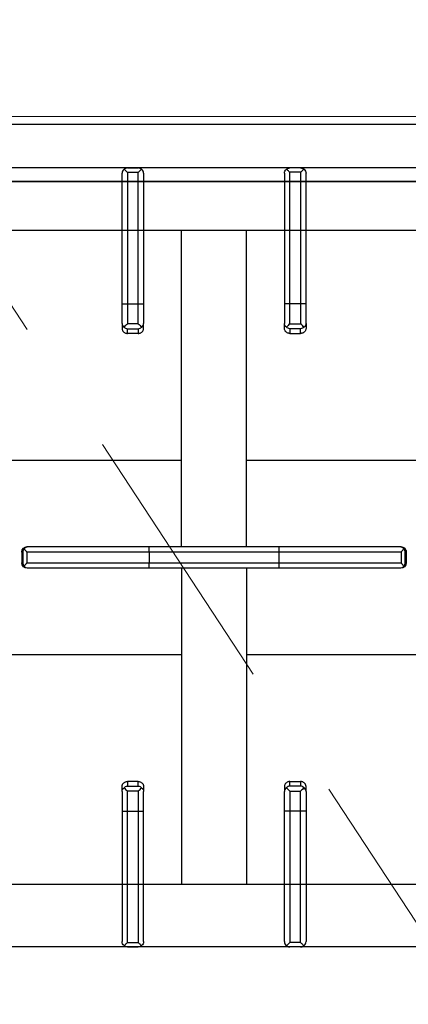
# Model space of a CAD drawing. Header units: millimetres. Extents: x -740 to 33545, y 5178 to 22494.
# Tile 86 of 250: x 9218 to 9236, y 10454 to 10499. Entities that reach past the tile are written whole.
import ezdxf

# ---------------------------------------------------------------- set-up
doc = ezdxf.new("R2010")
doc.units = ezdxf.units.MM
doc.header["$MEASUREMENT"] = 0
doc.linetypes.add('DASHED', pattern=[19.05, 12.7, -6.35])
doc.layers.get('Defpoints').update_dxf_attribs({"color": 252})
for name, color, linetype, lineweight in [('_IS_EKO_KS_podposadzkowa', 86, 'Continuous', 35), ('A_wyposaĹĽenie', 252, 'Continuous', 9), ('mebelki', 252, 'Continuous', 9), ('wymiarowanie', 252, 'Continuous', 9)]:
    doc.layers.add(name, color=color, linetype=linetype, lineweight=lineweight)
doc.layers.add('PQ_200_2D', color=252, linetype='Continuous')
doc.layers.add('PQ_204_2D', color=252, linetype='Continuous')
doc.styles.add('styl2', font='simplex.shx')
doc.dimstyles.new('Skala 1-50', dxfattribs={"dimtxt": 12, "dimasz": 5, "dimexe": 1, "dimexo": 1, "dimgap": 1.5, "dimtad": 1, "dimdec": 1, "dimrnd": 0.5, "dimtxsty": 'styl2', "dimblk": 'ARCHTICK', "dimcen": 5, "dimadec": 0, "dimazin": 0, "dimtfac": 1, "dimtdec": 1, "dimtmove": 1, "dimatfit": 3, "dimldrblk": 'ARCHTICK', "dimfxl": 0, "dimlwd": -1, "dimlwe": -1, "dimarcsym": 0})

# ---------------------------------------------------------------- blocks, each defined once
blk = doc.blocks.new('dfghbnj')
at = {"layer": 'PQ_200_2D', "color": 8}
blk.add_line((5168.38, -17660.72), (5168.38, -17005.72), dxfattribs=at)
at = {"layer": 'PQ_204_2D', "color": 8}
for p, q in [((5188.38, -17657.22), (5188.38, -17091.22)), ((5548.38, -17657.22), (5548.38, -17091.22)), ((5363.38, -17287.95), (5363.38, -17288.37)), ((5363.38, -17288.37), (5363.38, -17344.26)), ((5365.88, -17285.45), (5370.88, -17285.45)), ((5365.88, -17285.9), (5365.88, -17285.45)), ((5365.88, -17285.9), (5370.88, -17285.9)), ((5365.88, -17287.81), (5370.88, -17287.81)), ((5365.88, -17344.2), (5365.88, -17287.81)), ((5370.88, -17285.45), (5370.88, -17285.9)), ((5370.88, -17287.81), (5370.88, -17344.2)), ((5373.38, -17288.37), (5373.38, -17287.95)), ((5373.38, -17344.26), (5373.38, -17288.37)), ((5188.38, -17334.21), (5188.38, -17339.21)), ((5188.38, -17334.21), (5188.38, -17339.21)), ((5190.37, -17334.21), (5190.37, -17339.21)), ((5190.37, -17334.21), (5251.19, -17334.21)), ((5251.14, -17331.71), (5190.85, -17331.71)), ((5260.28, -17331.71), (5251.14, -17331.71)), ((5251.19, -17334.21), (5251.19, -17339.21)), ((5251.19, -17334.21), (5260.39, -17334.21)), ((5260.28, -17331.71), (5262.42, -17331.71)), ((5260.39, -17339.21), (5260.39, -17334.21)), ((5264.85, -17334.21), (5262.75, -17334.21)), ((5262.75, -17334.21), (5262.75, -17339.21)), ((5264.85, -17339.21), (5264.85, -17334.21)), ((5471.9, -17339.21), (5471.9, -17334.21)), ((5471.9, -17334.21), (5474.01, -17334.21)), ((5474.01, -17334.21), (5474.01, -17339.21)), ((5476.47, -17331.71), (5474.34, -17331.71)), ((5485.56, -17334.21), (5476.36, -17334.21)), ((5476.36, -17339.21), (5476.36, -17334.21)), ((5476.47, -17331.71), (5485.62, -17331.71)), ((5485.56, -17334.21), (5485.56, -17339.21)), ((5546.38, -17334.21), (5485.56, -17334.21)), ((5485.62, -17331.71), (5545.9, -17331.71)), ((5546.38, -17334.21), (5546.38, -17339.21)), ((5548.38, -17334.21), (5548.38, -17339.21)), ((5548.38, -17334.21), (5548.38, -17339.21)), ((5251.19, -17339.21), (5190.37, -17339.21)), ((5260.39, -17339.21), (5251.19, -17339.21)), ((5262.75, -17339.21), (5264.85, -17339.21)), ((5474.01, -17339.21), (5471.9, -17339.21)), ((5476.36, -17339.21), (5485.56, -17339.21)), ((5485.56, -17339.21), (5546.38, -17339.21)), ((5190.85, -17341.71), (5251.14, -17341.71)), ((5251.14, -17341.71), (5260.28, -17341.71)), ((5262.42, -17341.71), (5260.28, -17341.71)), ((5363.38, -17344.26), (5363.38, -17404.15)), ((5365.88, -17344.2), (5370.88, -17344.2)), ((5365.88, -17404.2), (5365.88, -17344.2)), ((5370.88, -17344.2), (5370.88, -17404.2)), ((5373.38, -17404.15), (5373.38, -17344.26)), ((5474.34, -17341.71), (5476.47, -17341.71)), ((5485.62, -17341.71), (5476.47, -17341.71)), ((5545.9, -17341.71), (5485.62, -17341.71)), ((5363.38, -17359.22), (5217.36, -17359.22)), ((5373.38, -17359.22), (5519.4, -17359.22)), ((5363.38, -17389.22), (5217.36, -17389.22)), ((5373.38, -17389.22), (5519.4, -17389.22)), ((5190.85, -17406.72), (5251.14, -17406.72)), ((5251.14, -17406.72), (5260.28, -17406.72)), ((5262.42, -17406.72), (5260.28, -17406.72)), ((5363.38, -17404.15), (5363.38, -17460.03)), ((5365.88, -17404.2), (5370.88, -17404.2)), ((5365.88, -17460.59), (5365.88, -17404.2)), ((5370.88, -17404.2), (5370.88, -17460.59)), ((5373.38, -17460.03), (5373.38, -17404.15)), ((5474.34, -17406.72), (5476.47, -17406.72)), ((5485.62, -17406.72), (5476.47, -17406.72)), ((5545.9, -17406.72), (5485.62, -17406.72)), ((5188.38, -17414.22), (5188.38, -17409.22)), ((5188.38, -17414.22), (5188.38, -17409.22)), ((5190.37, -17414.22), (5190.37, -17409.22)), ((5251.19, -17409.22), (5190.37, -17409.22)), ((5251.19, -17414.22), (5251.19, -17409.22)), ((5260.39, -17409.22), (5251.19, -17409.22)), ((5260.39, -17409.22), (5260.39, -17414.22)), ((5262.75, -17409.22), (5264.85, -17409.22)), ((5262.75, -17414.22), (5262.75, -17409.22)), ((5264.85, -17409.22), (5264.85, -17414.22)), ((5471.9, -17409.22), (5471.9, -17414.22)), ((5474.01, -17409.22), (5471.9, -17409.22)), ((5474.01, -17414.22), (5474.01, -17409.22)), ((5476.36, -17409.22), (5485.56, -17409.22)), ((5476.36, -17409.22), (5476.36, -17414.22)), ((5485.56, -17409.22), (5546.38, -17409.22)), ((5485.56, -17414.22), (5485.56, -17409.22)), ((5546.38, -17414.22), (5546.38, -17409.22)), ((5548.38, -17414.22), (5548.38, -17409.22)), ((5548.38, -17414.22), (5548.38, -17409.22)), ((5190.37, -17414.22), (5251.19, -17414.22)), ((5251.14, -17416.72), (5190.85, -17416.72)), ((5260.28, -17416.72), (5251.14, -17416.72)), ((5251.19, -17414.22), (5260.39, -17414.22)), ((5260.28, -17416.72), (5262.42, -17416.72)), ((5264.85, -17414.22), (5262.75, -17414.22)), ((5471.9, -17414.22), (5474.01, -17414.22)), ((5476.47, -17416.72), (5474.34, -17416.72)), ((5485.56, -17414.22), (5476.36, -17414.22)), ((5476.47, -17416.72), (5485.62, -17416.72)), ((5546.38, -17414.22), (5485.56, -17414.22)), ((5485.62, -17416.72), (5545.9, -17416.72)), ((5363.38, -17460.03), (5363.38, -17460.45)), ((5365.27, -17462.4), (5371.48, -17462.4)), ((5365.88, -17460.59), (5370.88, -17460.59)), ((5365.88, -17462.5), (5370.88, -17462.5)), ((5365.88, -17462.95), (5365.88, -17462.5)), ((5370.88, -17462.5), (5370.88, -17462.95)), ((5373.38, -17460.45), (5373.38, -17460.03)), ((5365.88, -17462.95), (5370.88, -17462.95))]:
    blk.add_line(p, q, dxfattribs=at)
blk.add_lwpolyline([(5217.36, -17118.2), (5519.4, -17118.2), (5519.4, -17630.24), (5217.36, -17630.24)], close=True, dxfattribs=at)
for points in [[(5413.38, -17359.22), (5413.38, -17227.97, 1), (5323.38, -17227.97), (5323.38, -17359.22)], [(5323.38, -17389.22), (5323.38, -17517.97, 1), (5413.38, -17517.97), (5413.38, -17389.22)]]:
    blk.add_lwpolyline(points, format="xyb", dxfattribs=at)
for centre, major_axis, ratio, start_param, end_param in [((5365.88, -17287.95), (0, 2.5), 0.99863, 0, 1.570796), ((5365.88, -17288.37), (2.5, 0), 0.951091, 2.227228, 3.141593), ((5370.88, -17287.95), (0, 2.5), 0.99863, 4.712389, 6.283185), ((5370.88, -17288.37), (-2.5, 0), 0.951091, 3.141593, 4.055957), ((5476.47, -17334.21), (1.92, 1.92), 0.8391, 1.592613, 2.268928), ((5476.47, -17334.21), (0, 2.5), 0.84544, 0, 0.894481), ((5476.47, -17334.21), (-2.5, 2.5), 0.02182, 0.872665, 1.54898), ((5485.62, -17334.21), (0, 2.5), 0.02182, 0, 1.570796), ((5545.9, -17334.21), (0, 2.5), 0.948965, -0.895145, 0), ((5476.47, -17339.21), (-1.92, 1.92), 0.8391, 0.872665, 1.54898), ((5476.47, -17339.21), (2.5, 2.5), 0.02182, 1.592613, 2.268928), ((5485.62, -17339.21), (0, 2.5), 0.02182, 1.570796, 3.141593), ((5365.88, -17344.26), (-2.5, 0), 0.02182, -1.570796, 0), ((5370.88, -17344.26), (-2.5, 0), 0.02182, 3.141593, 4.712389), ((5476.47, -17339.21), (0, 2.5), 0.84544, 2.247111, 3.141593), ((5545.9, -17339.21), (0, 2.5), 0.948965, 3.141593, 4.036737), ((5190.85, -17409.22), (0, 2.5), 0.948965, 0, 0.895145), ((5251.14, -17409.22), (0, 2.5), 0.02182, 4.712389, 6.283185), ((5260.28, -17409.22), (0, 2.5), 0.84544, -0.894481, 0), ((5260.28, -17409.22), (2.5, 2.5), 0.02182, 4.734206, 5.410521), ((5260.28, -17409.22), (-1.92, 1.92), 0.8391, 4.014257, 4.690572), ((5365.88, -17404.15), (2.5, 0), 0.02182, 3.141593, 4.712389), ((5370.88, -17404.15), (2.5, 0), 0.02182, 4.712389, 6.283185), ((5190.85, -17414.22), (0, 2.5), 0.948965, 2.246448, 3.141593), ((5251.14, -17414.22), (0, 2.5), 0.02182, 3.141593, 4.712389), ((5260.28, -17414.22), (0, 2.5), 0.84544, 3.141593, 4.036074), ((5260.28, -17414.22), (-2.5, 2.5), 0.02182, 4.014257, 4.690572), ((5260.28, -17414.22), (1.92, 1.92), 0.8391, 4.734206, 5.410521), ((5365.88, -17460.03), (2.5, 0), 0.951091, 3.141593, 4.055957), ((5365.88, -17460.45), (0, 2.5), 0.99863, 1.570796, 3.141593), ((5365.88, -17459.06), (0, 3.44), 0.725954, 2.896194, 3.141593), ((5370.88, -17460.45), (0, 2.5), 0.99863, 3.141593, 4.712389), ((5370.88, -17459.06), (0, 3.44), 0.725954, 3.141593, 3.386992), ((5370.88, -17460.03), (-2.5, 0), 0.951091, 2.227228, 3.141593)]:
    blk.add_ellipse(centre, major_axis=major_axis, ratio=ratio, start_param=start_param, end_param=end_param, dxfattribs=at)
at = {"layer": 'PQ_204_2D', "color": 8, "extrusion": (0, 0, -1)}
for centre, major_axis, ratio, start_param, end_param in [((5190.85, -17334.21), (0, 2.5), 0.948965, -0.895145, 0), ((5251.14, -17334.21), (0, 2.5), 0.02182, 0, 1.570796), ((5260.28, -17334.21), (0, 2.5), 0.84544, 0, 0.894481), ((5260.28, -17334.21), (2.5, 2.5), 0.02182, 0.872665, 1.54898), ((5260.28, -17334.21), (-1.92, 1.92), 0.8391, 1.592613, 2.268928), ((5251.14, -17339.21), (0, 2.5), 0.02182, 1.570796, 3.141593), ((5260.28, -17339.21), (-2.5, 2.5), 0.02182, 1.592613, 2.268928), ((5260.28, -17339.21), (1.92, 1.92), 0.8391, 0.872665, 1.54898), ((5190.85, -17339.21), (0, 2.5), 0.948965, 3.141593, 4.036737), ((5260.28, -17339.21), (0, 2.5), 0.84544, 2.247111, 3.141593), ((5476.47, -17409.22), (1.92, 1.92), 0.8391, 4.014257, 4.690572), ((5476.47, -17409.22), (0, 2.5), 0.84544, -0.894481, 0), ((5476.47, -17409.22), (-2.5, 2.5), 0.02182, 4.734206, 5.410521), ((5485.62, -17409.22), (0, 2.5), 0.02182, 4.712389, 6.283185), ((5545.9, -17409.22), (0, 2.5), 0.948965, 0, 0.895145), ((5476.47, -17414.22), (-1.92, 1.92), 0.8391, 4.734206, 5.410521), ((5476.47, -17414.22), (2.5, 2.5), 0.02182, 4.014257, 4.690572), ((5476.47, -17414.22), (0, 2.5), 0.84544, 3.141593, 4.036074), ((5485.62, -17414.22), (0, 2.5), 0.02182, 3.141593, 4.712389), ((5545.9, -17414.22), (0, 2.5), 0.948965, 2.246448, 3.141593)]:
    blk.add_ellipse(centre, major_axis=major_axis, ratio=ratio, start_param=start_param, end_param=end_param, dxfattribs=at)
at = {"layer": 'PQ_204_2D', "color": 8}
for points, knots in [([(5364.35, -17286.49), (5364.54, -17286.33), (5364.76, -17286.2), (5365.13, -17286.04), (5365.28, -17286), (5365.58, -17285.93), (5365.73, -17285.91), (5365.88, -17285.9)], [11.914764, 11.914764, 11.914764, 11.914764, 12.773402, 12.773402, 13.350347, 13.350347, 13.927292, 13.927292, 13.927292, 13.927292]), ([(5365.88, -17287.81), (5365.88, -17287.81), (5365.87, -17287.81), (5365.87, -17287.81), (5365.87, -17287.81), (5365.87, -17287.81), (5365.87, -17287.81), (5365.87, -17287.81), (5365.87, -17287.81), (5365.87, -17287.8), (5365.86, -17287.8), (5365.86, -17287.79), (5365.85, -17287.79), (5365.84, -17287.78), (5365.83, -17287.77), (5365.8, -17287.75), (5365.78, -17287.73), (5365.72, -17287.67), (5365.68, -17287.63), (5365.54, -17287.51), (5365.43, -17287.42), (5365.22, -17287.23), (5365.11, -17287.14), (5364.89, -17286.95), (5364.78, -17286.85), (5364.57, -17286.67), (5364.46, -17286.58), (5364.35, -17286.49)], [8.188469, 8.188469, 8.188469, 8.188469, 8.190233, 8.190233, 8.191997, 8.191997, 8.195525, 8.195525, 8.202581, 8.202581, 8.216692, 8.216692, 8.244915, 8.244915, 8.301361, 8.301361, 8.414254, 8.414254, 8.640038, 8.640038, 9.091607, 9.091607, 9.543176, 9.543176, 9.994745, 9.994745, 10.458205, 10.458205, 10.458205, 10.458205]), ([(5370.88, -17285.9), (5371.02, -17285.91), (5371.17, -17285.93), (5371.47, -17286), (5371.62, -17286.04), (5371.99, -17286.2), (5372.21, -17286.33), (5372.4, -17286.49)], [0, 0, 0, 0, 0.576945, 0.576945, 1.153889, 1.153889, 2.012527, 2.012527, 2.012527, 2.012527]), ([(5372.4, -17286.49), (5372.29, -17286.58), (5372.18, -17286.67), (5371.97, -17286.85), (5371.86, -17286.95), (5371.64, -17287.14), (5371.53, -17287.23), (5371.32, -17287.42), (5371.21, -17287.51), (5371.08, -17287.63), (5371.03, -17287.67), (5370.97, -17287.73), (5370.95, -17287.75), (5370.92, -17287.77), (5370.91, -17287.78), (5370.9, -17287.79), (5370.89, -17287.79), (5370.89, -17287.8), (5370.89, -17287.8), (5370.88, -17287.81), (5370.88, -17287.81), (5370.88, -17287.81), (5370.88, -17287.81), (5370.88, -17287.81), (5370.88, -17287.81), (5370.88, -17287.81), (5370.88, -17287.81), (5370.88, -17287.81)], [5.918216, 5.918216, 5.918216, 5.918216, 6.381677, 6.381677, 6.833246, 6.833246, 7.284815, 7.284815, 7.736384, 7.736384, 7.962168, 7.962168, 8.07506, 8.07506, 8.131506, 8.131506, 8.159729, 8.159729, 8.173841, 8.173841, 8.180897, 8.180897, 8.184425, 8.184425, 8.186189, 8.186189, 8.187953, 8.187953, 8.187953, 8.187953]), ([(5188.38, -17334.21), (5188.38, -17334.07), (5188.4, -17333.92), (5188.47, -17333.62), (5188.52, -17333.47), (5188.68, -17333.08), (5188.82, -17332.86), (5189, -17332.65)], [0, 0, 0, 0, 0.576945, 0.576945, 1.153889, 1.153889, 2.068716, 2.068716, 2.068716, 2.068716]), ([(5189, -17332.65), (5189.17, -17332.86), (5189.37, -17333.08), (5189.71, -17333.47), (5189.84, -17333.62), (5190.11, -17333.92), (5190.25, -17334.07), (5190.37, -17334.21)], [11.858599, 11.858599, 11.858599, 11.858599, 12.773425, 12.773425, 13.35037, 13.35037, 13.927314, 13.927314, 13.927314, 13.927314]), ([(5262.42, -17331.71), (5262.57, -17331.71), (5262.73, -17331.73), (5263.04, -17331.79), (5263.2, -17331.84), (5263.5, -17331.97), (5263.64, -17332.05), (5263.91, -17332.23), (5264.03, -17332.34), (5264.25, -17332.56), (5264.35, -17332.68), (5264.53, -17332.96), (5264.6, -17333.1), (5264.73, -17333.41), (5264.77, -17333.57), (5264.84, -17333.9), (5264.85, -17334.06), (5264.85, -17334.21)], [3.776921, 3.776921, 3.776921, 3.776921, 4.248957, 4.248957, 4.720993, 4.720993, 5.193029, 5.193029, 5.665065, 5.665065, 6.135831, 6.135831, 6.606596, 6.606596, 7.077361, 7.077361, 7.548126, 7.548126, 7.548126, 7.548126]), ([(5474.34, -17331.71), (5474.18, -17331.71), (5474.03, -17331.73), (5473.71, -17331.79), (5473.56, -17331.84), (5473.26, -17331.97), (5473.11, -17332.05), (5472.85, -17332.23), (5472.72, -17332.34), (5472.51, -17332.56), (5472.41, -17332.68), (5472.23, -17332.96), (5472.15, -17333.1), (5472.02, -17333.41), (5471.98, -17333.57), (5471.92, -17333.9), (5471.9, -17334.06), (5471.9, -17334.21)], [3.776921, 3.776921, 3.776921, 3.776921, 4.248957, 4.248957, 4.720993, 4.720993, 5.193029, 5.193029, 5.665065, 5.665065, 6.135831, 6.135831, 6.606596, 6.606596, 7.077361, 7.077361, 7.548126, 7.548126, 7.548126, 7.548126]), ([(5547.76, -17332.65), (5547.58, -17332.86), (5547.38, -17333.08), (5547.04, -17333.47), (5546.91, -17333.62), (5546.64, -17333.92), (5546.51, -17334.07), (5546.38, -17334.21)], [11.858599, 11.858599, 11.858599, 11.858599, 12.773425, 12.773425, 13.35037, 13.35037, 13.927314, 13.927314, 13.927314, 13.927314]), ([(5548.38, -17334.21), (5548.37, -17334.07), (5548.35, -17333.92), (5548.28, -17333.62), (5548.23, -17333.47), (5548.07, -17333.08), (5547.93, -17332.86), (5547.76, -17332.65)], [0, 0, 0, 0, 0.576945, 0.576945, 1.153889, 1.153889, 2.068716, 2.068716, 2.068716, 2.068716]), ([(5189, -17340.78), (5188.82, -17340.57), (5188.68, -17340.35), (5188.52, -17339.96), (5188.47, -17339.81), (5188.4, -17339.51), (5188.38, -17339.36), (5188.38, -17339.21)], [11.858599, 11.858599, 11.858599, 11.858599, 12.773425, 12.773425, 13.35037, 13.35037, 13.927314, 13.927314, 13.927314, 13.927314]), ([(5190.37, -17339.21), (5190.25, -17339.36), (5190.11, -17339.51), (5189.84, -17339.81), (5189.71, -17339.96), (5189.37, -17340.35), (5189.17, -17340.57), (5189, -17340.78)], [0, 0, 0, 0, 0.576945, 0.576945, 1.153889, 1.153889, 2.068716, 2.068716, 2.068716, 2.068716]), ([(5264.85, -17339.21), (5264.85, -17339.37), (5264.84, -17339.53), (5264.77, -17339.86), (5264.73, -17340.02), (5264.6, -17340.33), (5264.53, -17340.47), (5264.35, -17340.75), (5264.25, -17340.87), (5264.03, -17341.09), (5263.91, -17341.2), (5263.64, -17341.38), (5263.5, -17341.46), (5263.2, -17341.59), (5263.04, -17341.64), (5262.73, -17341.7), (5262.57, -17341.71), (5262.42, -17341.71)], [15.096253, 15.096253, 15.096253, 15.096253, 15.567018, 15.567018, 16.037783, 16.037783, 16.508548, 16.508548, 16.979314, 16.979314, 17.45135, 17.45135, 17.923386, 17.923386, 18.395422, 18.395422, 18.867458, 18.867458, 18.867458, 18.867458]), ([(5471.9, -17339.21), (5471.9, -17339.37), (5471.92, -17339.53), (5471.98, -17339.86), (5472.02, -17340.02), (5472.15, -17340.33), (5472.23, -17340.47), (5472.41, -17340.75), (5472.51, -17340.87), (5472.72, -17341.09), (5472.85, -17341.2), (5473.11, -17341.38), (5473.26, -17341.46), (5473.56, -17341.59), (5473.71, -17341.64), (5474.03, -17341.7), (5474.18, -17341.71), (5474.34, -17341.71)], [15.096253, 15.096253, 15.096253, 15.096253, 15.567018, 15.567018, 16.037783, 16.037783, 16.508548, 16.508548, 16.979314, 16.979314, 17.45135, 17.45135, 17.923386, 17.923386, 18.395422, 18.395422, 18.867458, 18.867458, 18.867458, 18.867458]), ([(5546.38, -17339.21), (5546.51, -17339.36), (5546.64, -17339.51), (5546.91, -17339.81), (5547.04, -17339.96), (5547.38, -17340.35), (5547.58, -17340.57), (5547.76, -17340.78)], [0, 0, 0, 0, 0.576945, 0.576945, 1.153889, 1.153889, 2.068716, 2.068716, 2.068716, 2.068716]), ([(5547.76, -17340.78), (5547.93, -17340.57), (5548.07, -17340.35), (5548.23, -17339.96), (5548.28, -17339.81), (5548.35, -17339.51), (5548.37, -17339.36), (5548.38, -17339.21)], [11.858599, 11.858599, 11.858599, 11.858599, 12.773425, 12.773425, 13.35037, 13.35037, 13.927314, 13.927314, 13.927314, 13.927314]), ([(5189, -17407.65), (5188.82, -17407.86), (5188.68, -17408.08), (5188.52, -17408.47), (5188.47, -17408.62), (5188.4, -17408.92), (5188.38, -17409.07), (5188.38, -17409.22)], [11.858599, 11.858599, 11.858599, 11.858599, 12.773425, 12.773425, 13.35037, 13.35037, 13.927314, 13.927314, 13.927314, 13.927314]), ([(5190.37, -17409.22), (5190.25, -17409.07), (5190.11, -17408.92), (5189.84, -17408.62), (5189.71, -17408.47), (5189.37, -17408.08), (5189.17, -17407.86), (5189, -17407.65)], [0, 0, 0, 0, 0.576945, 0.576945, 1.153889, 1.153889, 2.068716, 2.068716, 2.068716, 2.068716]), ([(5264.85, -17409.22), (5264.85, -17409.06), (5264.84, -17408.9), (5264.77, -17408.57), (5264.73, -17408.41), (5264.6, -17408.11), (5264.53, -17407.96), (5264.35, -17407.68), (5264.25, -17407.56), (5264.03, -17407.34), (5263.91, -17407.23), (5263.64, -17407.05), (5263.5, -17406.97), (5263.2, -17406.84), (5263.04, -17406.79), (5262.73, -17406.73), (5262.57, -17406.72), (5262.42, -17406.72)], [15.096253, 15.096253, 15.096253, 15.096253, 15.567018, 15.567018, 16.037783, 16.037783, 16.508548, 16.508548, 16.979314, 16.979314, 17.45135, 17.45135, 17.923386, 17.923386, 18.395422, 18.395422, 18.867458, 18.867458, 18.867458, 18.867458]), ([(5471.9, -17409.22), (5471.9, -17409.06), (5471.92, -17408.9), (5471.98, -17408.57), (5472.02, -17408.41), (5472.15, -17408.11), (5472.23, -17407.96), (5472.41, -17407.68), (5472.51, -17407.56), (5472.72, -17407.34), (5472.85, -17407.23), (5473.11, -17407.05), (5473.26, -17406.97), (5473.56, -17406.84), (5473.71, -17406.79), (5474.03, -17406.73), (5474.18, -17406.72), (5474.34, -17406.72)], [15.096253, 15.096253, 15.096253, 15.096253, 15.567018, 15.567018, 16.037783, 16.037783, 16.508548, 16.508548, 16.979314, 16.979314, 17.45135, 17.45135, 17.923386, 17.923386, 18.395422, 18.395422, 18.867458, 18.867458, 18.867458, 18.867458]), ([(5546.38, -17409.22), (5546.51, -17409.07), (5546.64, -17408.92), (5546.91, -17408.62), (5547.04, -17408.47), (5547.38, -17408.08), (5547.58, -17407.86), (5547.76, -17407.65)], [0, 0, 0, 0, 0.576945, 0.576945, 1.153889, 1.153889, 2.068716, 2.068716, 2.068716, 2.068716]), ([(5547.76, -17407.65), (5547.93, -17407.86), (5548.07, -17408.08), (5548.23, -17408.47), (5548.28, -17408.62), (5548.35, -17408.92), (5548.37, -17409.07), (5548.38, -17409.22)], [11.858599, 11.858599, 11.858599, 11.858599, 12.773425, 12.773425, 13.35037, 13.35037, 13.927314, 13.927314, 13.927314, 13.927314]), ([(5188.38, -17414.22), (5188.38, -17414.36), (5188.4, -17414.51), (5188.47, -17414.81), (5188.52, -17414.96), (5188.68, -17415.35), (5188.82, -17415.58), (5189, -17415.78)], [0, 0, 0, 0, 0.576945, 0.576945, 1.153889, 1.153889, 2.068716, 2.068716, 2.068716, 2.068716]), ([(5189, -17415.78), (5189.17, -17415.58), (5189.37, -17415.35), (5189.71, -17414.96), (5189.84, -17414.81), (5190.11, -17414.51), (5190.25, -17414.36), (5190.37, -17414.22)], [11.858599, 11.858599, 11.858599, 11.858599, 12.773425, 12.773425, 13.35037, 13.35037, 13.927314, 13.927314, 13.927314, 13.927314]), ([(5262.42, -17416.72), (5262.57, -17416.72), (5262.73, -17416.7), (5263.04, -17416.64), (5263.2, -17416.59), (5263.5, -17416.46), (5263.64, -17416.38), (5263.91, -17416.2), (5264.03, -17416.09), (5264.25, -17415.87), (5264.35, -17415.75), (5264.53, -17415.47), (5264.6, -17415.33), (5264.73, -17415.02), (5264.77, -17414.86), (5264.84, -17414.54), (5264.85, -17414.37), (5264.85, -17414.22)], [3.776921, 3.776921, 3.776921, 3.776921, 4.248957, 4.248957, 4.720993, 4.720993, 5.193029, 5.193029, 5.665065, 5.665065, 6.135831, 6.135831, 6.606596, 6.606596, 7.077361, 7.077361, 7.548126, 7.548126, 7.548126, 7.548126]), ([(5474.34, -17416.72), (5474.18, -17416.72), (5474.03, -17416.7), (5473.71, -17416.64), (5473.56, -17416.59), (5473.26, -17416.46), (5473.11, -17416.38), (5472.85, -17416.2), (5472.72, -17416.09), (5472.51, -17415.87), (5472.41, -17415.75), (5472.23, -17415.47), (5472.15, -17415.33), (5472.02, -17415.02), (5471.98, -17414.86), (5471.92, -17414.54), (5471.9, -17414.37), (5471.9, -17414.22)], [3.776921, 3.776921, 3.776921, 3.776921, 4.248957, 4.248957, 4.720993, 4.720993, 5.193029, 5.193029, 5.665065, 5.665065, 6.135831, 6.135831, 6.606596, 6.606596, 7.077361, 7.077361, 7.548126, 7.548126, 7.548126, 7.548126]), ([(5547.76, -17415.78), (5547.58, -17415.58), (5547.38, -17415.35), (5547.04, -17414.96), (5546.91, -17414.81), (5546.64, -17414.51), (5546.51, -17414.36), (5546.38, -17414.22)], [11.858599, 11.858599, 11.858599, 11.858599, 12.773425, 12.773425, 13.35037, 13.35037, 13.927314, 13.927314, 13.927314, 13.927314]), ([(5548.38, -17414.22), (5548.37, -17414.36), (5548.35, -17414.51), (5548.28, -17414.81), (5548.23, -17414.96), (5548.07, -17415.35), (5547.93, -17415.58), (5547.76, -17415.78)], [0, 0, 0, 0, 0.576945, 0.576945, 1.153889, 1.153889, 2.068716, 2.068716, 2.068716, 2.068716]), ([(5364.35, -17461.91), (5364.46, -17461.82), (5364.57, -17461.73), (5364.78, -17461.55), (5364.89, -17461.46), (5365.11, -17461.26), (5365.22, -17461.17), (5365.43, -17460.98), (5365.54, -17460.89), (5365.68, -17460.77), (5365.72, -17460.73), (5365.78, -17460.67), (5365.8, -17460.66), (5365.83, -17460.63), (5365.84, -17460.62), (5365.85, -17460.61), (5365.86, -17460.61), (5365.86, -17460.6), (5365.87, -17460.6), (5365.87, -17460.6), (5365.87, -17460.6), (5365.87, -17460.59), (5365.87, -17460.59), (5365.87, -17460.59), (5365.87, -17460.59), (5365.87, -17460.59), (5365.88, -17460.59), (5365.88, -17460.59)], [5.918733, 5.918733, 5.918733, 5.918733, 6.382193, 6.382193, 6.833762, 6.833762, 7.285331, 7.285331, 7.7369, 7.7369, 7.962685, 7.962685, 8.075577, 8.075577, 8.132023, 8.132023, 8.160246, 8.160246, 8.174358, 8.174358, 8.181413, 8.181413, 8.184941, 8.184941, 8.186705, 8.186705, 8.188469, 8.188469, 8.188469, 8.188469]), ([(5365.27, -17462.4), (5365.17, -17462.37), (5365.08, -17462.33), (5364.76, -17462.2), (5364.54, -17462.07), (5364.35, -17461.91)], [0.785194, 0.785194, 0.785194, 0.785194, 1.153889, 1.153889, 2.012527, 2.012527, 2.012527, 2.012527]), ([(5370.88, -17460.59), (5370.88, -17460.59), (5370.88, -17460.59), (5370.88, -17460.59), (5370.88, -17460.59), (5370.88, -17460.59), (5370.88, -17460.59), (5370.88, -17460.6), (5370.88, -17460.6), (5370.89, -17460.6), (5370.89, -17460.6), (5370.89, -17460.61), (5370.9, -17460.61), (5370.91, -17460.62), (5370.92, -17460.63), (5370.95, -17460.66), (5370.97, -17460.67), (5371.03, -17460.73), (5371.08, -17460.77), (5371.21, -17460.89), (5371.32, -17460.98), (5371.53, -17461.17), (5371.64, -17461.26), (5371.86, -17461.46), (5371.97, -17461.55), (5372.18, -17461.73), (5372.29, -17461.82), (5372.4, -17461.91)], [8.187953, 8.187953, 8.187953, 8.187953, 8.189716, 8.189716, 8.19148, 8.19148, 8.195008, 8.195008, 8.202064, 8.202064, 8.216176, 8.216176, 8.244399, 8.244399, 8.300845, 8.300845, 8.413737, 8.413737, 8.639521, 8.639521, 9.09109, 9.09109, 9.542659, 9.542659, 9.994228, 9.994228, 10.457689, 10.457689, 10.457689, 10.457689]), ([(5372.4, -17461.91), (5372.21, -17462.07), (5371.99, -17462.2), (5371.68, -17462.33), (5371.58, -17462.37), (5371.48, -17462.4)], [11.914787, 11.914787, 11.914787, 11.914787, 12.773425, 12.773425, 13.14212, 13.14212, 13.14212, 13.14212])]:
    blk.add_open_spline(points, degree=3, knots=knots, dxfattribs=at)
blk = doc.blocks.new('_ArchTick')
at = {"color": 0, "linetype": 'ByBlock', "const_width": 0.15}
blk.add_lwpolyline([(-0.5, -0.5), (0.5, 0.5)], dxfattribs=at)
blk = doc.blocks.new('*D2199')
at = {"layer": 'Defpoints', "color": 0}
for p in [(8932.185, 10460.603), (9368.185, 10460.603), (9368.185, 10449.072)]:
    blk.add_point(p, dxfattribs=at)
at = {"layer": 'wymiarowanie', "color": 0}
for p, q in [((8932.185, 10454.072), (8932.185, 10448.072)), ((9368.185, 10454.072), (9368.185, 10448.072)), ((8932.185, 10449.072), (9368.185, 10449.072))]:
    blk.add_line(p, q, dxfattribs=at)
at = {"layer": 'wymiarowanie', "color": 0, "xscale": 5, "yscale": 5, "zscale": 5, "rotation": 180}
blk.add_blockref('_ArchTick', (8932.185, 10449.072), dxfattribs=at)
at = {"layer": 'wymiarowanie', "color": 0, "xscale": 5, "yscale": 5, "zscale": 5}
blk.add_blockref('_ArchTick', (9368.185, 10449.072), dxfattribs=at)
at = {"layer": 'wymiarowanie', "color": 0, "insert": (9150.185, 10456.872), "char_height": 12, "attachment_point": 5, "style": 'styl2'}
blk.add_mtext('436', dxfattribs=at)

msp = doc.modelspace()

# ---------------------------------------------------------------- linework, layer by layer
at = {"layer": '_IS_EKO_KS_podposadzkowa'}
msp.add_line((9319.669, 10492.006), (9025.306, 10492.006), dxfattribs=at)
at = {"layer": 'A_wyposaĹĽenie', "linetype": 'DASHED'}
msp.add_line((9270.185, 10405.523), (9090.185, 10680.023), dxfattribs=at)
at = {"layer": 'mebelki'}
msp.add_lwpolyline([(9100.185, 10495.023), (9261.235, 10495.023), (9261.235, 10535.023), (9100.185, 10535.023)], close=True, dxfattribs=at)

# ---------------------------------------------------------------- block references
at = {"layer": 'A_wyposaĹĽenie', "xscale": -0.09999999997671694, "yscale": 0.09999999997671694, "zscale": 0.1, "rotation": 90}
msp.add_blockref('dfghbnj', (7489.164, 11011.478), dxfattribs=at)

# ---------------------------------------------------------------- dimensions: what is measured, and where the dimension line sits
at = {"layer": 'wymiarowanie'}
dim = msp.add_linear_dim(base=(9368.185, 10449.072), p1=(8932.185, 10460.603), p2=(9368.185, 10460.603), dimstyle='Skala 1-50', dxfattribs=at)
dim.commit()
dim.dimension.update_dxf_attribs({"geometry": '*D2199', "text_midpoint": (9150.185, 10456.872)})

doc.saveas('drawing.dxf')
